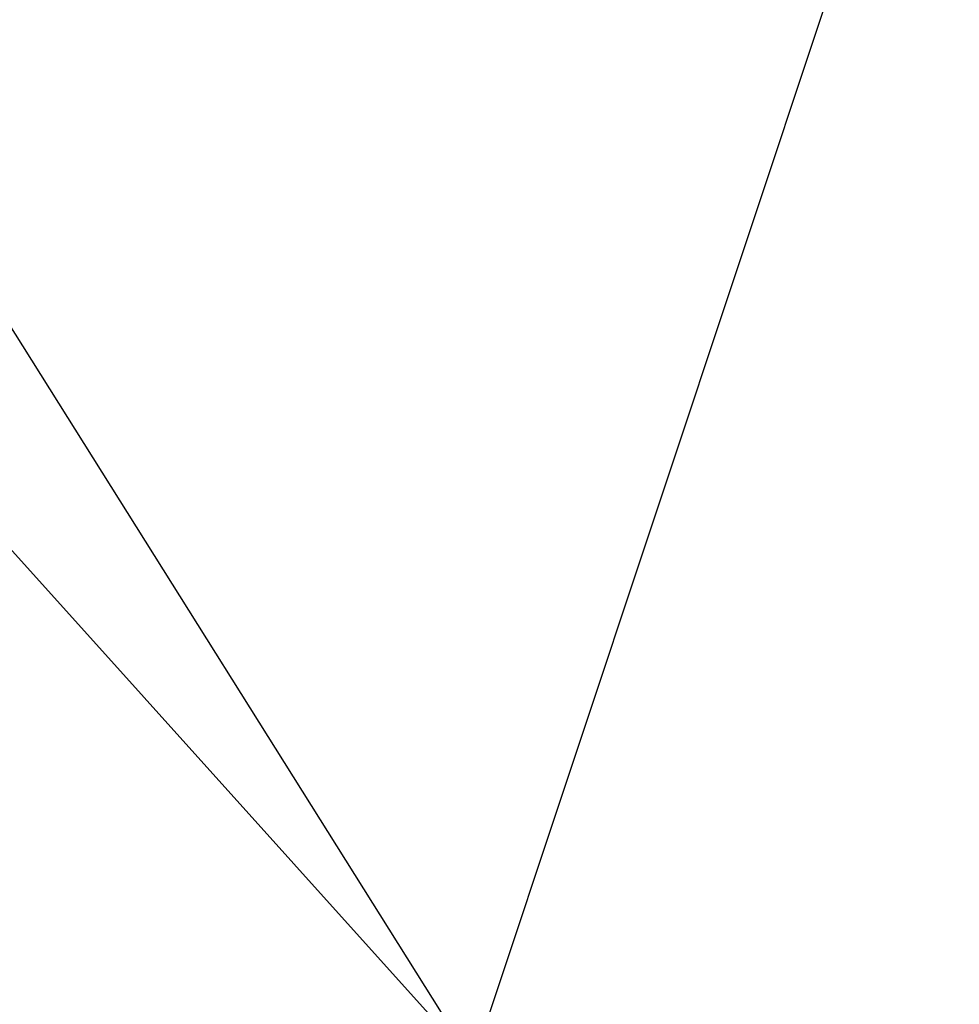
# Model space of a CAD drawing. Header units: millimetres. Extents: x 0 to 195, y 0 to 225.
# Tile 66 of 206: x 46.2993 to 46.3243, y 47.214 to 47.2402. Entities that reach past the tile are written whole.
import ezdxf

# ---------------------------------------------------------------- set-up
doc = ezdxf.new("R2010")
doc.units = ezdxf.units.MM
doc.header["$LTSCALE"] = 25.4
doc.layers.get('0').update_dxf_attribs({"true_color": 0xff5454})

# ---------------------------------------------------------------- blocks, each defined once
blk = doc.blocks.new('TYBR-4685.STL')
at = {"color": 0}
mesh = blk.add_polyface(dxfattribs=at)
corners = [(85.448174, 70.649628, 911.479919), (84.668083, 71.516624, 909.223999), (85.443939, 70.280891, 911.228882), (84.659424, 71.905891, 909.441711)]
mesh.append_faces([[corners[k] for k in face] for face in [(0, 1, 2), (1, 0, 3)]], dxfattribs={"vtx0": -1, "color": 0})
mesh = blk.add_polyface(dxfattribs=at)
corners = [(86.672363, 69.641647, 913.498474), (85.448174, 70.649628, 911.479919), (86.536613, 69.272026, 913.283752), (85.574928, 71.030647, 911.679687)]
mesh.append_faces([[corners[k] for k in face] for face in [(0, 1, 2), (1, 0, 3)]], dxfattribs={"vtx0": -1, "color": 0})
mesh = blk.add_polyface(dxfattribs=at)
corners = [(82.240036, 68.765434, 932.400024), (89.122566, 69.925133, 911.92981), (88.500656, 70.675827, 910.962036)]
mesh.append_faces([[corners[k] for k in face] for face in [(0, 1, 2)]], dxfattribs={"color": 0})

msp = doc.modelspace()

# ---------------------------------------------------------------- block references
at = {"color": 250, "true_color": 0x2c2c2c}
msp.add_blockref('TYBR-4685.STL', (-39.136856, -23.437149), dxfattribs=at)

doc.saveas('drawing.dxf')
